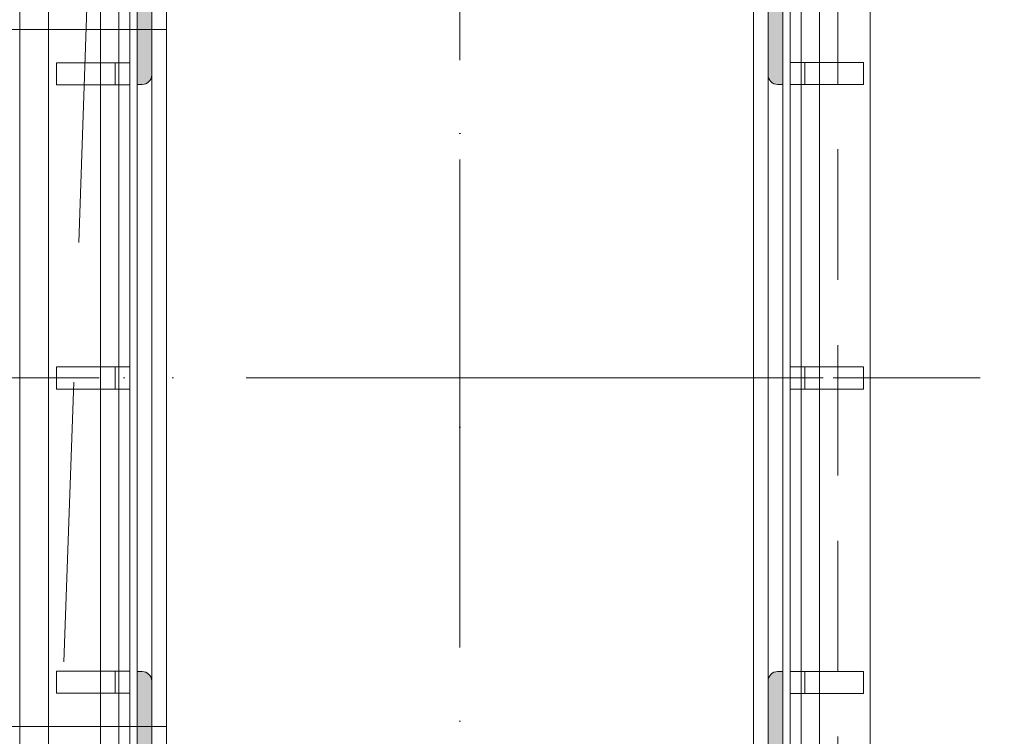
# Model space of a CAD drawing. Header units: millimetres. Extents: x 144573 to 336993, y 74252 to 247042.
# Tile 15 of 256: x 147161 to 147832, y 176611 to 177099. Entities that reach past the tile are written whole.
import ezdxf

# ---------------------------------------------------------------- set-up
doc = ezdxf.new("R2010")
doc.units = ezdxf.units.MM
for name, pattern in [('DASHDOTX2', [2, 1, -0.5, 0, -0.5]), ('ČERCHOVANÁ', [25.4, 12.7, -6.35, 0, -6.35]), ('ČÁRKOVANÁ', [19.05, 12.7, -6.35])]:
    doc.linetypes.add(name, pattern=pattern)
for name, color, linetype, lineweight in [('HU-obrys', 255, 'Continuous', 0), ('HU-ocel pohled', 255, 'Continuous', 0), ('HU-ocel rez', 255, 'Continuous', 0), ('HU-osy', 255, 'DASHDOTX2', 0), ('HU-slaba odstin sedi 254', 255, 'Continuous', 0), ('KOTY 50', 255, 'Continuous', 0), ('NOVA', 255, 'Continuous', 0), ('NOVÁ TLUSTÁ', 255, 'Continuous', 0), ('OSY', 255, 'Continuous', 0), ('TENKA', 255, 'Continuous', 0)]:
    doc.layers.add(name, color=color, linetype=linetype, lineweight=lineweight)
doc.layers.get('KOTY 50').off()

# ---------------------------------------------------------------- blocks, each defined once
blk = doc.blocks.new('A$C657B7939')
at = {"layer": 'HU-slaba odstin sedi 254'}
h = blk.add_hatch(color=256, dxfattribs=at)
h.dxf.hatch_style = 1
h.paths.add_polyline_path([(0.01, 0.1135, 0.414214), (0.0035, 0.12), (0, 0.12), (0, 0), (0.12, 0), (0.12, 0.0035, 0.414214), (0.1135, 0.01), (0.023, 0.01, -0.414214), (0.01, 0.023)])
for p, q in [((0, 0.12), (0.0035, 0.12)), ((0, 0), (0, 0.12)), ((0.01, 0.1135), (0.01, 0.023)), ((0.023, 0.01), (0.1135, 0.01)), ((0.12, 0.0035), (0.12, 0)), ((0.12, 0), (0, 0))]:
    blk.add_line(p, q)
for centre, radius, start, end in [((0.0035, 0.1135), 0.0065, 0, 90), ((0.023, 0.023), 0.013, 180, 270), ((0.1135, 0.0035), 0.0065, 0, 90)]:
    blk.add_arc(centre, radius, start, end)
blk = doc.blocks.new('ztužení sloupů 2')
at = {"layer": 'HU-obrys', "ltscale": 100}
blk.add_lwpolyline([(141108.33, 177277.86), (141108.33, 176697.86), (141118.33, 176687.86), (141498.33, 176687.86), (141508.33, 176697.86), (141508.33, 177277.86), (141498.33, 177287.86), (141118.33, 177287.86)], close=True, dxfattribs=at)
at = {"layer": 'HU-ocel pohled'}
for p, q in [((141033.33, 177202.49), (141083.33, 177202.49)), ((141033.33, 177187.49), (141033.33, 177202.49)), ((141073.33, 177187.49), (141073.33, 177202.49)), ((141583.33, 177202.86), (141533.33, 177202.86)), ((141543.33, 177187.86), (141543.33, 177202.86)), ((141583.33, 177187.86), (141583.33, 177202.86)), ((141033.33, 177187.49), (141083.33, 177187.49)), ((141583.33, 177187.86), (141533.33, 177187.86)), ((141033.33, 176995.36), (141083.33, 176995.36)), ((141033.33, 176980.36), (141033.33, 176995.36)), ((141073.33, 176980.36), (141073.33, 176995.36)), ((141583.33, 176995.36), (141533.33, 176995.36)), ((141543.33, 176980.36), (141543.33, 176995.36)), ((141583.33, 176980.36), (141583.33, 176995.36)), ((141033.33, 176980.36), (141083.33, 176980.36)), ((141583.33, 176980.36), (141533.33, 176980.36)), ((141033.33, 176788.23), (141083.33, 176788.23)), ((141033.33, 176773.23), (141033.33, 176788.23)), ((141073.33, 176773.23), (141073.33, 176788.23)), ((141583.33, 176787.86), (141533.33, 176787.86)), ((141543.33, 176772.86), (141543.33, 176787.86)), ((141583.33, 176772.86), (141583.33, 176787.86)), ((141033.33, 176773.23), (141083.33, 176773.23)), ((141583.33, 176772.86), (141533.33, 176772.86))]:
    blk.add_line(p, q, dxfattribs=at)
for points in [[(141027.96, 177367.86), (141027.96, 176607.86), (141587.96, 176607.86), (141587.96, 177367.86)], [(141083.33, 177312.86), (141083.33, 176662.86), (141533.33, 176662.86), (141533.33, 177312.86)], [(141098.33, 177297.86), (141098.33, 176677.86), (141518.33, 176677.86), (141518.33, 177297.86)]]:
    blk.add_lwpolyline(points, close=True, dxfattribs=at)
at = {"layer": 'HU-osy', "ltscale": 100}
for p, q in [((141308.33, 176604.18), (141308.33, 177371.54)), ((141662.78, 176987.86), (140895.42, 176987.86))]:
    blk.add_line(p, q, dxfattribs=at)
at = {"layer": 'NOVÁ TLUSTÁ', "ltscale": 5}
for points in [[(141063.33, 177332.86), (141553.33, 177332.86), (141553.33, 176642.86), (141063.33, 176642.86)], [(141075.83, 177320.36), (141540.83, 177320.36), (141540.83, 176655.36), (141075.83, 176655.36)], [(141088.33, 177307.86), (141528.33, 177307.86), (141528.33, 176667.86), (141088.33, 176667.86)]]:
    blk.add_lwpolyline(points, close=True, dxfattribs=at)
at = {"layer": 'HU-ocel rez', "ltscale": 30}
for p, xscale, yscale, rotation in [((141088.33, 177307.86), 1000, 1000, 270), ((141528.33, 177307.86), -1000.000000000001, 1000.000000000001, 90), ((141088.33, 176667.86), -1000, 1000, 270), ((141528.33, 176667.86), 1000.000000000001, 1000.000000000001, 90)]:
    blk.add_blockref('A$C657B7939', p, dxfattribs=dict(at, xscale=xscale, yscale=yscale, rotation=rotation))

msp = doc.modelspace()

# ---------------------------------------------------------------- linework, layer by layer
at = {"layer": 'NOVA', "linetype": 'ČÁRKOVANÁ', "ltscale": 15}
msp.add_line((147161.48, 175805.259), (147911.48, 197105.259), dxfattribs=at)
at = {"layer": 'NOVA'}
for p, q in [((147161.48, 175055.259), (147161.48, 190997.759)), ((147261.48, 177092.759), (146955.48, 177092.759)), ((147261.48, 176617.759), (146955.48, 176617.759))]:
    msp.add_line(p, q, dxfattribs=at)
at = {"layer": 'NOVA', "ltscale": 5}
msp.add_line((147161.48, 175055.259), (147161.48, 190997.759), dxfattribs=at)
at = {"layer": 'OSY', "linetype": 'ČERCHOVANÁ', "ltscale": 25}
for p, q in [((147461.48, 199232.667), (147461.48, 174158.02)), ((173748.036, 176855.259), (146109.064, 176855.259))]:
    msp.add_line(p, q, dxfattribs=at)
at = {"layer": 'TENKA', "ltscale": 20}
msp.add_line((147161.48, 175055.259), (147161.48, 179217.759), dxfattribs=at)
at = {"layer": 'TENKA', "linetype": 'ČÁRKOVANÁ', "ltscale": 7}
msp.add_lwpolyline([(147718.98, 197855.259), (172861.48, 197855.259), (172861.48, 175055.259), (147718.98, 175055.259)], close=True, dxfattribs=at)

# ---------------------------------------------------------------- block references
at = {"layer": 'KOTY 50'}
msp.add_blockref('ztužení sloupů 2', (6153.153, -132.6), dxfattribs=at)

doc.saveas('drawing.dxf')
